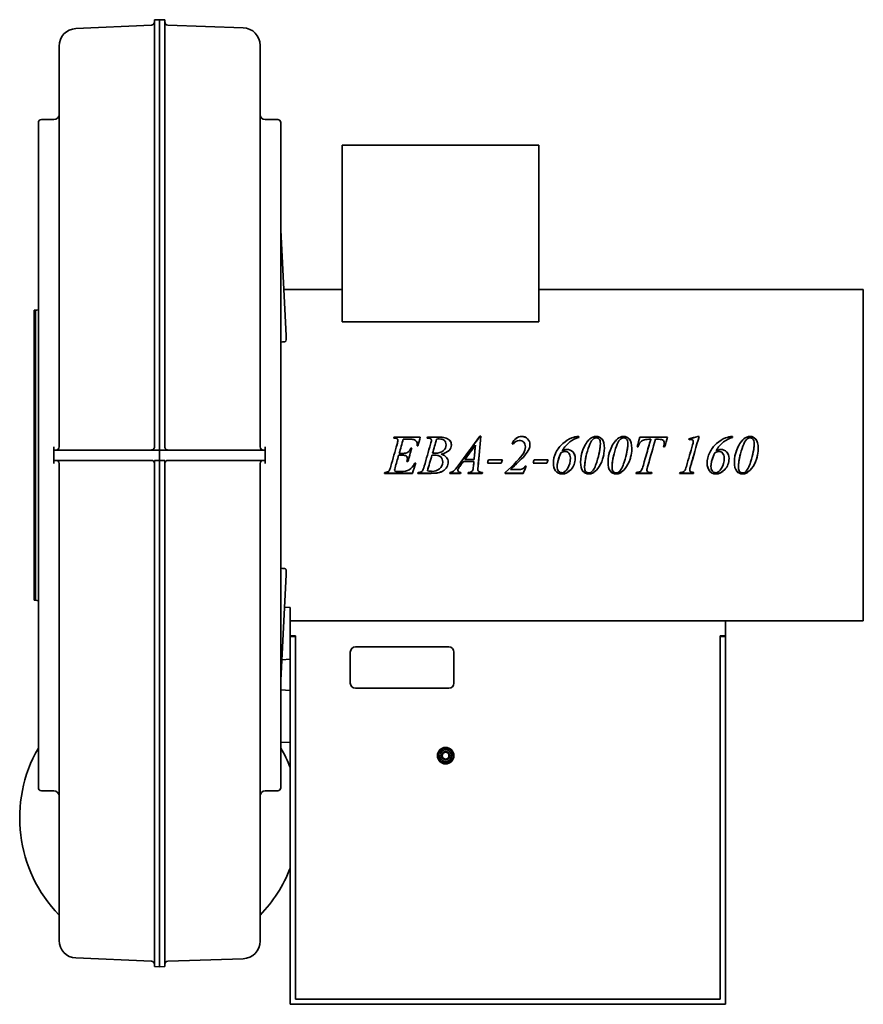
# Model space of a CAD drawing. Header units: millimetres. Extents: x 433 to 1247, y 119 to 1069.
import ezdxf

# ---------------------------------------------------------------- set-up
doc = ezdxf.new("R2010")
doc.units = ezdxf.units.MM
doc.header["$LTSCALE"] = 4
doc.layers.add('Krawędzie widoczne(ISO)', color=7, linetype='Continuous', lineweight=35, true_color=0x262659)

msp = doc.modelspace()

# ---------------------------------------------------------------- linework, layer by layer
at = {"layer": 'Krawędzie widoczne(ISO)'}
for p, q in [((563, 1069), (568, 1069.18)), ((563, 1069), (563, 957.87)), ((568, 957.99), (568, 1069.18)), ((573, 1069), (568, 1069.18)), ((573, 957.87), (573, 1069)), ((487.26, 1060.65), (560.13, 1063.84)), ((648.6, 1061.36), (575.9, 1063.9)), ((471, 939.1), (471, 1043.67)), ((665, 1044.38), (665, 939.62)), ((451, 327.82), (451, 969.82)), ((454, 972.82), (466, 972.82)), ((670, 972.82), (682, 972.82)), ((685, 327.82), (685, 969.82)), ((563, 957.87), (563, 656.82)), ((568, 653.82), (568, 957.99)), ((573, 656.82), (573, 957.87)), ((744, 947.92), (744, 777.58)), ((934, 947.92), (744, 947.92)), ((934, 947.92), (934, 777.58)), ((471, 656.82), (471, 939.1)), ((665, 939.62), (665, 656.82)), ((690.03, 764.22), (685, 866.05)), ((744, 808.89), (687.83, 808.89)), ((1247, 808.89), (934, 808.89)), ((1247, 488.89), (1247, 808.89)), ((447, 508.82), (447, 788.82)), ((448, 788.82), (447, 788.82)), ((448, 788.82), (448, 508.82)), ((448, 788.72), (448.1, 788.82)), ((448.1, 788.82), (448.1, 508.82)), ((744, 777.58), (934, 777.58)), ((794.52, 665.31), (793.97, 665.31)), ((794.29, 666.25), (819.48, 666.25)), ((794.29, 666.14), (794.29, 666.25)), ((794.29, 666.14), (819.45, 666.14)), ((826.37, 666.25), (838.95, 666.25)), ((826.37, 666.14), (826.37, 666.25)), ((826.37, 666.14), (838.95, 666.14)), ((876.98, 667.05), (877.9, 667.05)), ((876.98, 666.93), (876.98, 667.05)), ((876.98, 666.93), (877.89, 666.93)), ((972.41, 665.97), (972.41, 666.96)), ((1031.31, 666.14), (1031.31, 666.25)), ((1031.31, 666.25), (1058.19, 666.25)), ((1031.31, 666.14), (1058.16, 666.14)), ((1087.38, 666.96), (1088.61, 666.96)), ((1087.38, 666.85), (1087.38, 666.96)), ((1087.38, 666.85), (1088.58, 666.85)), ((1120.81, 665.97), (1120.81, 666.96)), ((466, 656.75), (466, 653.82)), ((670, 653.82), (670, 656.75)), ((797.89, 663.15), (797.89, 663.23)), ((807.61, 664.37), (803.12, 664.37)), ((817.31, 657.87), (816.36, 657.87)), ((816.54, 659.77), (816.54, 659.84)), ((830.26, 663.15), (830.26, 663.23)), ((844.36, 658.87), (844.36, 658.93)), ((872.78, 658.5), (872.78, 658.56)), ((920.96, 656.94), (920.96, 656.99)), ((993.31, 660), (993.31, 660.07)), ((1019.76, 660), (1019.76, 660.07)), ((1029.79, 656.99), (1028.85, 656.99)), ((1041.92, 664.17), (1039.92, 664.17)), ((1041.92, 664.08), (1041.92, 664.17)), ((1049.27, 664.17), (1046.38, 664.17)), ((1055.3, 656.99), (1054.36, 656.99)), ((1054.84, 660.54), (1054.84, 660.61)), ((1082.87, 660.91), (1082.87, 660.98)), ((1082.92, 661.9), (1082.92, 661.98)), ((1141.71, 660), (1141.71, 660.07)), ((466, 653.82), (487.23, 653.82)), ((466, 643.82), (466, 653.82)), ((568, 653.82), (487.23, 653.82)), ((648.77, 653.82), (568, 653.82)), ((568, 653.82), (568, 643.82)), ((648.77, 653.82), (670, 653.82)), ((670, 653.82), (670, 643.82)), ((802.07, 648.73), (798.63, 648.73)), ((798.63, 648.73), (798.63, 648.73)), ((802.07, 648.73), (798.63, 648.73)), ((799.15, 650.56), (802.5, 650.56)), ((799.15, 650.55), (799.15, 650.56)), ((799.15, 650.55), (802.5, 650.55)), ((810.3, 655.59), (811.25, 655.59)), ((810.3, 655.55), (810.3, 655.59)), ((810.3, 655.55), (811.23, 655.55)), ((830.78, 648.84), (830.78, 648.84)), ((831.32, 650.78), (831.32, 650.79)), ((839.75, 649.81), (839.75, 649.81)), ((956.51, 653.13), (956.51, 653.16)), ((1104.91, 653.13), (1104.91, 653.16)), ((466, 643.82), (466, 640.89)), ((487.23, 643.82), (466, 643.82)), ((471, 331.32), (471, 640.82)), ((487.23, 643.82), (560, 643.82)), ((568, 643.82), (563, 643.82)), ((563, 643.82), (563, 314.3)), ((568, 643.82), (573, 643.82)), ((568, 643.82), (568, 314.18)), ((573, 314.3), (573, 643.82)), ((576, 643.82), (648.77, 643.82)), ((670, 643.82), (648.77, 643.82)), ((665, 640.82), (665, 330.84)), ((670, 640.89), (670, 643.82)), ((807.64, 642.9), (806.61, 642.9)), ((807.64, 642.93), (806.62, 642.93)), ((807.07, 645.66), (807.07, 645.64)), ((807.64, 642.93), (807.64, 642.9)), ((814.28, 641.01), (815.22, 641.01)), ((841.24, 642.25), (841.24, 642.21)), ((857.65, 638.05), (857.65, 637.98)), ((871.27, 642.85), (861.2, 642.85)), ((861.2, 642.85), (861.2, 642.81)), ((871.27, 642.81), (861.2, 642.81)), ((862.6, 644.72), (862.6, 644.7)), ((862.6, 644.7), (871.44, 644.7)), ((871.27, 642.85), (871.27, 642.81)), ((875.24, 638.05), (875.24, 637.98)), ((897.72, 641.04), (884.33, 641.04)), ((897.72, 641.09), (884.35, 641.09)), ((885.39, 644.47), (898.77, 644.47)), ((897.72, 641.09), (897.72, 641.04)), ((920.71, 638.27), (921.74, 638.27)), ((941.78, 641.04), (928.4, 641.04)), ((941.78, 641.09), (928.41, 641.09)), ((929.46, 644.47), (942.84, 644.47)), ((941.78, 641.09), (941.78, 641.04)), ((951.59, 637.85), (951.59, 637.79)), ((978.07, 637.06), (978.07, 636.99)), ((1004.52, 637.06), (1004.52, 636.99)), ((1039.4, 639.53), (1039.4, 639.47)), ((1100, 637.85), (1100, 637.79)), ((1126.47, 637.06), (1126.47, 636.99)), ((811.9, 631.32), (784.88, 631.32)), ((811.9, 631.43), (784.92, 631.43)), ((794.69, 634.48), (794.69, 634.39)), ((795.2, 636.69), (795.2, 636.62)), ((797.58, 633.06), (800.75, 633.06)), ((811.9, 631.43), (811.9, 631.32)), ((829.97, 631.32), (817.16, 631.32)), ((829.97, 631.43), (817.2, 631.43)), ((826.37, 633.69), (826.37, 633.6)), ((858.43, 631.32), (848.05, 631.32)), ((858.43, 631.43), (848.08, 631.43)), ((855.82, 634.4), (855.82, 634.31)), ((858.43, 631.43), (858.43, 631.32)), ((879.3, 631.32), (865.52, 631.32)), ((879.3, 631.43), (865.55, 631.43)), ((865.8, 632.26), (866.38, 632.26)), ((875.04, 635.39), (875.04, 635.3)), ((879.3, 631.43), (879.3, 631.32)), ((901.38, 632.26), (901.38, 631.32)), ((918.82, 631.43), (901.38, 631.43)), ((918.82, 631.32), (901.38, 631.32)), ((906.47, 635.14), (906.47, 635.05)), ((906.47, 635.05), (915.24, 635.05)), ((918.82, 631.43), (918.82, 631.32)), ((985.67, 631.6), (985.67, 631.49)), ((1012.12, 631.6), (1012.12, 631.49)), ((1042.72, 631.32), (1027.65, 631.32)), ((1042.72, 631.43), (1027.68, 631.43)), ((1027.94, 632.26), (1028.62, 632.26)), ((1038.09, 634.43), (1038.09, 634.34)), ((1041.83, 632.26), (1043.01, 632.26)), ((1042.72, 631.43), (1042.72, 631.32)), ((1083.07, 631.32), (1069.77, 631.32)), ((1083.07, 631.43), (1069.81, 631.43)), ((1079.58, 634.48), (1079.58, 634.39)), ((1083.07, 631.43), (1083.07, 631.32)), ((1134.08, 631.6), (1134.08, 631.49)), ((685, 431.6), (690.03, 533.48)), ((448, 508.82), (447, 508.82)), ((448, 508.92), (448.1, 508.82)), ((694, 501.82), (688.48, 502.06)), ((694, 501.82), (694, 488.82)), ((1247, 488.89), (694, 488.89)), ((1114, 488.82), (694, 488.82)), ((694, 488.82), (694, 478.82)), ((1114, 478.82), (1114, 488.82)), ((694, 474.32), (694, 478.82)), ((1114, 478.82), (1114, 474.32)), ((694, 474.32), (699, 474.32)), ((694, 474.32), (694, 473.82)), ((694, 465), (694, 473.82)), ((699, 473.82), (694, 473.82)), ((699, 474.32), (699, 473.82)), ((699, 473.82), (699, 465)), ((1109, 473.82), (1109, 474.32)), ((1109, 474.32), (1114, 474.32)), ((1109, 465), (1109, 473.82)), ((1114, 473.82), (1109, 473.82)), ((1114, 473.82), (1114, 474.32)), ((1114, 473.82), (1114, 465)), ((694, 179.41), (694, 465)), ((699, 179.41), (699, 465)), ((752, 428.82), (752, 458.82)), ((757, 463.82), (847, 463.82)), ((852, 458.82), (852, 428.82)), ((1109, 465), (1109, 179.41)), ((1114, 465), (1114, 179.41)), ((694, 451.82), (685.98, 451.47)), ((694, 421.82), (685, 422.21)), ((847, 423.82), (757, 423.82)), ((694, 371.82), (685, 371.43)), ((454, 324.82), (466, 324.82)), ((471, 180.54), (471, 331.32)), ((665, 330.84), (665, 179.83)), ((670, 324.82), (682, 324.82)), ((563, 314.3), (563, 155.2)), ((568, 314.18), (568, 155.03)), ((573, 155.2), (573, 314.3)), ((694, 178.23), (694, 179.41)), ((694, 118.82), (694, 178.23)), ((699, 179.41), (699, 178.23)), ((699, 123.82), (699, 178.23)), ((1109, 178.23), (1109, 179.41)), ((1109, 178.23), (1109, 123.82)), ((1114, 179.41), (1114, 178.23)), ((1114, 178.23), (1114, 118.82)), ((487.26, 163.55), (560.13, 160.37)), ((648.6, 162.84), (575.9, 160.31)), ((563, 155.2), (568, 155.03)), ((573, 155.2), (568, 155.03)), ((1109, 123.82), (699, 123.82)), ((694, 118.82), (1114, 118.82))]:
    msp.add_line(p, q, dxfattribs=at)
for radius in [8, 5.65, 4, 4, 3.23]:
    msp.add_circle((844, 358.82), radius, dxfattribs=at)
for centre, radius, start, end in [((560, 1066.83), 3, 272.5, 0), ((576, 1066.9), 3, 180, 268), ((488, 1043.67), 17, 92.5, 180), ((648, 1044.38), 17, 0, 88), ((454, 969.82), 3, 90, 180), ((466, 977.82), 5, 270, 0), ((670, 977.82), 5, 180, 270), ((682, 969.82), 3, 0, 90), ((448, 798.82), 10, 270.57296, 287.4576), ((468, 656.82), 3, 270, 0), ((668, 656.82), 3, 180, 270), ((468, 640.82), 3, 0, 90), ((560, 640.82), 3, 0, 90), ((576, 640.82), 3, 90, 180), ((668, 640.82), 3, 90, 180), ((448, 498.82), 10, 72.5424, 89.42704), ((757, 458.82), 5, 90, 180), ((847, 458.82), 5, 0, 90), ((757, 428.82), 5, 180, 270), ((847, 428.82), 5, 270, 0), ((568, 298.82), 135, 150.07357, 224.0677), ((568, 298.82), 135, 21.03947, 29.92643), ((454, 327.82), 3, 180, 270), ((466, 319.82), 5, 0, 90), ((670, 319.82), 5, 90, 180), ((682, 327.82), 3, 270, 0), ((568, 298.82), 135, 315.9323, 338.96053), ((488, 180.54), 17, 180, 267.5), ((648, 179.83), 17, 272, 0), ((560, 157.38), 3, 0, 87.5), ((576, 157.31), 3, 92, 180)]:
    msp.add_arc(centre, radius, start, end, dxfattribs=at)
for centre, major_axis, ratio, start_param, end_param in [((695.62, 648.89), (3.95, -160), 0.024678, 3.907156, 3.94675), ((753.85, 648.89), (1829.92, 113.22), 0.061779, 1.602853, 1.604606), ((752.81, 648.89), (1829.92, -113.22), 0.061779, 4.67915, 4.680905), ((695.62, 648.89), (-3.95, -160), 0.024678, 5.4786, 5.518194)]:
    msp.add_ellipse(centre, major_axis=major_axis, ratio=ratio, start_param=start_param, end_param=end_param, dxfattribs=at)
for points in [[(690.03, 764.18), (690.03, 764.19), (690.03, 764.21), (690.03, 764.22)], [(793.97, 665.31), (794.08, 665.63), (794.18, 665.94), (794.29, 666.25)], [(794.01, 665.31), (794.1, 665.59), (794.2, 665.87), (794.29, 666.14)], [(819.48, 666.25), (818.76, 663.47), (818.03, 660.67), (817.31, 657.87)], [(826.03, 665.31), (826.14, 665.63), (826.26, 665.94), (826.37, 666.25)], [(826.83, 665.28), (826.54, 665.28), (826.28, 665.29), (826.03, 665.31)], [(826.07, 665.31), (826.17, 665.59), (826.27, 665.87), (826.37, 666.14)], [(856.05, 638.64), (863.03, 648.11), (870.01, 657.62), (876.98, 667.05)], [(863.59, 648.89), (868.06, 654.91), (872.52, 660.94), (876.98, 666.93)], [(877.9, 667.05), (877.01, 657.41), (876.13, 647.67), (875.24, 637.98)], [(965.77, 665.57), (967.56, 666.25), (969.77, 666.72), (972.41, 666.96)], [(965.77, 665.46), (967.56, 666.14), (969.77, 666.6), (972.41, 666.85)], [(983.27, 664.6), (985.08, 666.18), (987.1, 666.96), (989.33, 666.96)], [(983.27, 664.5), (985.08, 666.07), (987.1, 666.85), (989.33, 666.85)], [(1009.72, 664.6), (1011.53, 666.18), (1013.55, 666.96), (1015.78, 666.96)], [(1009.72, 664.5), (1011.53, 666.07), (1013.55, 666.85), (1015.78, 666.85)], [(1028.85, 656.99), (1029.67, 660.08), (1030.49, 663.17), (1031.31, 666.25)], [(1028.86, 656.99), (1029.68, 660.05), (1030.5, 663.1), (1031.31, 666.14)], [(1058.19, 666.25), (1057.23, 663.17), (1056.26, 660.08), (1055.3, 656.99)], [(1078.66, 664.54), (1081.57, 665.35), (1084.48, 666.16), (1087.38, 666.96)], [(1078.7, 664.46), (1081.59, 665.25), (1084.49, 666.05), (1087.38, 666.85)], [(1088.61, 666.96), (1085.84, 657.38), (1083.07, 647.69), (1080.29, 638.07)], [(1114.18, 665.57), (1115.97, 666.25), (1118.18, 666.72), (1120.81, 666.96)], [(1114.18, 665.46), (1115.97, 666.14), (1118.18, 666.6), (1120.81, 666.85)], [(1131.68, 664.6), (1133.49, 666.18), (1135.51, 666.96), (1137.74, 666.96)], [(1131.68, 664.5), (1133.49, 666.07), (1135.51, 666.85), (1137.74, 666.85)], [(791.09, 638.24), (793.11, 645.27), (795.13, 652.33), (797.15, 659.36)], [(794.14, 648.89), (795.14, 652.36), (796.15, 655.83), (797.15, 659.29)], [(797.15, 659.36), (797.64, 661.05), (797.89, 662.34), (797.89, 663.23)], [(797.15, 659.29), (797.64, 660.97), (797.89, 662.26), (797.89, 663.15)], [(803.12, 664.37), (801.8, 659.78), (800.47, 655.17), (799.15, 650.56)], [(813.3, 663.92), (812.48, 664.22), (810.59, 664.37), (807.61, 664.37)], [(815.88, 662.12), (815.29, 662.9), (814.43, 663.5), (813.3, 663.92)], [(816.54, 659.84), (816.54, 660.76), (816.32, 661.52), (815.88, 662.12)], [(816.36, 657.87), (816.48, 658.65), (816.54, 659.31), (816.54, 659.84)], [(816.37, 657.87), (816.48, 658.62), (816.54, 659.26), (816.54, 659.77)], [(823.34, 638.3), (825.38, 645.35), (827.42, 652.42), (829.46, 659.47)], [(826.4, 648.89), (827.42, 652.39), (828.44, 655.9), (829.46, 659.41)], [(829.46, 659.47), (829.99, 661.26), (830.26, 662.51), (830.26, 663.23)], [(829.46, 659.41), (829.99, 661.18), (830.26, 662.43), (830.26, 663.15)], [(835.21, 664.23), (833.91, 659.76), (832.61, 655.28), (831.32, 650.79)], [(837.61, 664.54), (836.98, 664.54), (836.18, 664.44), (835.21, 664.23)], [(872.78, 658.56), (869.39, 653.94), (865.99, 649.32), (862.6, 644.7)], [(871.44, 644.7), (871.89, 649.32), (872.33, 653.94), (872.78, 658.56)], [(871.84, 648.89), (872.16, 652.09), (872.47, 655.3), (872.78, 658.5)], [(909.07, 659.56), (908.76, 659.69), (908.46, 659.82), (908.15, 659.96)], [(915.04, 663.04), (912.62, 663.04), (910.63, 661.88), (909.07, 659.56)], [(918.99, 650.53), (920.31, 652.59), (920.96, 654.74), (920.96, 656.99)], [(918.99, 650.52), (920.31, 652.57), (920.96, 654.71), (920.96, 656.94)], [(925.34, 659.19), (925.34, 657.66), (925.07, 656.26), (924.54, 654.96)], [(976.47, 654.05), (978.26, 658.69), (980.53, 662.21), (983.27, 664.6)], [(976.47, 654.01), (978.26, 658.63), (980.53, 662.13), (983.27, 664.5)], [(989.85, 642.18), (992.15, 649.51), (993.31, 655.49), (993.31, 660.07)], [(991.73, 648.88), (992.78, 653.21), (993.31, 656.92), (993.31, 660)], [(1002.92, 654.05), (1004.71, 658.69), (1006.98, 662.21), (1009.72, 664.6)], [(1002.92, 654.01), (1004.71, 658.63), (1006.98, 662.13), (1009.72, 664.5)], [(1016.3, 642.18), (1018.6, 649.51), (1019.76, 655.49), (1019.76, 660.07)], [(1018.18, 648.88), (1019.23, 653.21), (1019.76, 656.92), (1019.76, 660)], [(1034.77, 639.35), (1037.15, 647.62), (1039.54, 655.93), (1041.92, 664.17)], [(1037.51, 648.89), (1038.98, 653.96), (1040.45, 659.03), (1041.92, 664.08)], [(1046.38, 664.17), (1044.05, 655.97), (1041.73, 647.7), (1039.4, 639.47)], [(1053.7, 663.46), (1053.13, 663.94), (1051.65, 664.17), (1049.27, 664.17)], [(1054.84, 660.61), (1054.84, 661.87), (1054.46, 662.82), (1053.7, 663.46)], [(1054.36, 656.99), (1054.68, 658.34), (1054.84, 659.55), (1054.84, 660.61)], [(1054.37, 656.99), (1054.69, 658.31), (1054.84, 659.5), (1054.84, 660.54)], [(1076.29, 638.07), (1078.28, 644.98), (1080.27, 651.93), (1082.27, 658.84)], [(1079.01, 663.61), (1078.89, 663.92), (1078.78, 664.23), (1078.66, 664.54)], [(1081.09, 663.92), (1080.66, 663.92), (1079.96, 663.81), (1079.01, 663.61)], [(1079.4, 648.89), (1080.36, 652.19), (1081.31, 655.49), (1082.27, 658.78)], [(1082.27, 658.84), (1082.63, 660.1), (1082.83, 660.81), (1082.87, 660.98)], [(1082.27, 658.78), (1082.63, 660.03), (1082.83, 660.74), (1082.87, 660.91)], [(1082.87, 660.98), (1082.9, 661.33), (1082.92, 661.66), (1082.92, 661.98)], [(1082.87, 660.91), (1082.9, 661.25), (1082.92, 661.58), (1082.92, 661.9)], [(1124.87, 654.05), (1126.66, 658.69), (1128.93, 662.21), (1131.68, 664.6)], [(1124.87, 654.01), (1126.66, 658.63), (1128.93, 662.13), (1131.68, 664.5)], [(1138.25, 642.18), (1140.56, 649.51), (1141.71, 655.49), (1141.71, 660.07)], [(1140.13, 648.88), (1141.19, 653.21), (1141.71, 656.92), (1141.71, 660)], [(798.63, 648.73), (797.49, 644.71), (796.35, 640.7), (795.2, 636.69)], [(798.63, 648.73), (797.49, 644.69), (796.35, 640.65), (795.2, 636.62)], [(811.25, 655.59), (810.04, 651.36), (808.84, 647.13), (807.64, 642.9)], [(809.34, 648.89), (808.78, 646.9), (808.21, 644.92), (807.64, 642.93)], [(830.78, 648.84), (829.31, 643.78), (827.84, 638.73), (826.37, 633.69)], [(830.78, 648.84), (829.31, 643.75), (827.84, 638.66), (826.37, 633.6)], [(832.86, 648.96), (832.29, 648.96), (831.6, 648.92), (830.78, 648.84)], [(831.27, 648.89), (831.11, 648.87), (830.95, 648.86), (830.78, 648.84)], [(831.32, 650.79), (832.44, 650.77), (833.25, 650.76), (833.75, 650.76)], [(831.32, 650.78), (832.44, 650.76), (833.25, 650.75), (833.75, 650.75)], [(839.75, 649.81), (840.55, 649.53), (841.28, 649.22), (841.93, 648.89)], [(865.68, 648.89), (864.65, 647.5), (863.63, 646.11), (862.6, 644.72)], [(876.24, 648.89), (875.9, 645.27), (875.57, 641.66), (875.24, 638.05)], [(901.38, 632.26), (910.26, 639.99), (916.13, 646.11), (918.99, 650.53)], [(919.96, 648.22), (916.59, 644.43), (912.09, 640.06), (906.47, 635.14)], [(919.96, 648.21), (916.59, 644.4), (912.09, 640.01), (906.47, 635.05)], [(917.85, 648.89), (918.27, 649.45), (918.65, 650), (918.99, 650.52)], [(924.54, 654.96), (923.7, 652.96), (922.17, 650.71), (919.96, 648.21)], [(920.55, 648.89), (920.36, 648.66), (920.16, 648.44), (919.96, 648.22)], [(955.28, 650.99), (952.82, 645.75), (951.59, 641.34), (951.59, 637.79)], [(954.34, 648.89), (952.5, 644.58), (951.59, 640.91), (951.59, 637.85)], [(956.51, 653.16), (958.37, 653.96), (959.9, 654.36), (961.08, 654.36)], [(956.51, 653.13), (958.37, 653.93), (959.9, 654.33), (961.08, 654.33)], [(964.34, 646.2), (964.34, 647.21), (964.22, 648.11), (963.97, 648.89)], [(974.21, 642.18), (974.21, 646.12), (974.96, 650.08), (976.47, 654.05)], [(974.93, 648.89), (975.3, 650.59), (975.81, 652.3), (976.47, 654.01)], [(980.01, 650.01), (978.72, 644.91), (978.07, 640.56), (978.07, 636.99)], [(979.73, 648.89), (978.62, 644.29), (978.07, 640.35), (978.07, 637.06)], [(1000.66, 642.18), (1000.66, 646.12), (1001.41, 650.08), (1002.92, 654.05)], [(1001.38, 648.89), (1001.75, 650.59), (1002.26, 652.3), (1002.92, 654.01)], [(1006.46, 650.01), (1005.17, 644.91), (1004.52, 640.56), (1004.52, 636.99)], [(1006.18, 648.89), (1005.07, 644.29), (1004.52, 640.35), (1004.52, 637.06)], [(1042.06, 648.89), (1041.17, 645.76), (1040.29, 642.64), (1039.4, 639.53)], [(1083.41, 648.89), (1082.37, 645.3), (1081.33, 641.72), (1080.29, 638.14)], [(1103.68, 650.99), (1101.22, 645.75), (1100, 641.34), (1100, 637.79)], [(1102.74, 648.89), (1100.91, 644.58), (1100, 640.91), (1100, 637.85)], [(1104.91, 653.16), (1106.78, 653.96), (1108.31, 654.36), (1109.49, 654.36)], [(1104.91, 653.13), (1106.78, 653.93), (1108.31, 654.33), (1109.49, 654.33)], [(1112.75, 646.2), (1112.75, 647.21), (1112.62, 648.11), (1112.37, 648.89)], [(1122.61, 642.18), (1122.61, 646.12), (1123.37, 650.08), (1124.87, 654.05)], [(1123.34, 648.89), (1123.71, 650.59), (1124.22, 652.3), (1124.87, 654.01)], [(1128.42, 650.01), (1127.12, 644.91), (1126.47, 640.56), (1126.47, 636.99)], [(1128.14, 648.89), (1127.03, 644.29), (1126.47, 640.35), (1126.47, 637.06)], [(789.43, 633.8), (789.9, 634.5), (790.46, 635.98), (791.09, 638.24)], [(806.61, 642.9), (806.92, 643.96), (807.07, 644.88), (807.07, 645.64)], [(815.2, 641.01), (814.1, 637.81), (813, 634.62), (811.9, 631.43)], [(815.22, 641.01), (814.11, 637.77), (813.01, 634.54), (811.9, 631.32)], [(821.71, 633.8), (822.11, 634.46), (822.65, 635.96), (823.34, 638.3)], [(861.2, 642.85), (860.02, 641.25), (858.84, 639.65), (857.65, 638.05)], [(861.2, 642.81), (860.02, 641.2), (858.84, 639.59), (857.65, 637.98)], [(870.29, 634.59), (870.48, 635.12), (870.67, 636.38), (870.84, 638.36)], [(870.84, 638.36), (870.98, 639.84), (871.12, 641.32), (871.27, 642.81)], [(875.24, 638.05), (875.11, 636.69), (875.04, 635.81), (875.04, 635.39)], [(875.24, 637.98), (875.11, 636.62), (875.04, 635.72), (875.04, 635.3)], [(884.33, 641.04), (884.69, 642.18), (885.04, 643.32), (885.39, 644.47)], [(898.77, 644.47), (898.42, 643.34), (898.07, 642.21), (897.72, 641.09)], [(898.77, 644.47), (898.42, 643.32), (898.07, 642.18), (897.72, 641.04)], [(921.71, 638.27), (920.74, 635.99), (919.78, 633.71), (918.82, 631.43)], [(921.74, 638.27), (920.76, 635.95), (919.79, 633.63), (918.82, 631.32)], [(928.4, 641.04), (928.75, 642.18), (929.1, 643.32), (929.46, 644.47)], [(942.83, 644.47), (942.48, 643.34), (942.13, 642.21), (941.78, 641.09)], [(942.84, 644.47), (942.49, 643.32), (942.13, 642.18), (941.78, 641.04)], [(964.34, 646.18), (964.34, 646.19), (964.34, 646.19), (964.34, 646.2)], [(984.76, 632.69), (986.74, 634.54), (988.44, 637.71), (989.85, 642.18)], [(1011.21, 632.69), (1013.19, 634.54), (1014.89, 637.71), (1016.3, 642.18)], [(1039.4, 639.53), (1038.53, 636.77), (1038.09, 635.07), (1038.09, 634.43)], [(1039.4, 639.47), (1038.53, 636.69), (1038.09, 634.98), (1038.09, 634.34)], [(1074.55, 633.82), (1075.12, 634.62), (1075.7, 636.04), (1076.29, 638.07)], [(1080.29, 638.14), (1079.82, 636.46), (1079.58, 635.24), (1079.58, 634.48)], [(1080.29, 638.07), (1079.82, 636.38), (1079.58, 635.15), (1079.58, 634.39)], [(1112.75, 646.18), (1112.75, 646.19), (1112.75, 646.19), (1112.75, 646.2)], [(1133.17, 632.69), (1135.15, 634.54), (1136.84, 637.71), (1138.25, 642.18)], [(784.88, 631.32), (785, 631.63), (785.11, 631.95), (785.22, 632.26)], [(785.22, 632.26), (786.56, 632.3), (787.46, 632.42), (787.94, 632.63)], [(787.94, 632.63), (788.63, 632.93), (789.12, 633.32), (789.43, 633.8)], [(795.2, 636.69), (794.86, 635.73), (794.69, 634.99), (794.69, 634.48)], [(795.2, 636.62), (794.86, 635.65), (794.69, 634.91), (794.69, 634.39)], [(794.69, 634.39), (794.69, 634.01), (794.91, 633.67), (795.35, 633.37)], [(795.35, 633.37), (795.65, 633.16), (796.39, 633.06), (797.58, 633.06)], [(817.16, 631.32), (817.27, 631.63), (817.37, 631.95), (817.48, 632.26)], [(817.48, 632.26), (818.83, 632.3), (819.75, 632.43), (820.22, 632.66)], [(820.22, 632.66), (820.91, 632.94), (821.41, 633.32), (821.71, 633.8)], [(826.37, 633.6), (828.26, 633.35), (829.74, 633.23), (830.8, 633.23)], [(836.58, 631.85), (835.17, 631.57), (832.97, 631.43), (829.97, 631.43)], [(836.58, 631.75), (835.17, 631.46), (832.97, 631.32), (829.97, 631.32)], [(848.05, 631.32), (848.14, 631.63), (848.24, 631.95), (848.33, 632.26)], [(858.68, 632.26), (858.6, 631.98), (858.51, 631.71), (858.43, 631.43)], [(858.71, 632.26), (858.62, 631.95), (858.52, 631.63), (858.43, 631.32)], [(865.52, 631.32), (865.61, 631.63), (865.71, 631.95), (865.8, 632.26)], [(866.38, 632.26), (867.5, 632.26), (868.42, 632.5), (869.12, 632.97)], [(869.12, 632.97), (869.62, 633.31), (870.01, 633.85), (870.29, 634.59)], [(875.04, 635.3), (875.04, 634.62), (875.16, 634.1), (875.41, 633.74)], [(879.55, 632.26), (879.47, 631.98), (879.39, 631.71), (879.3, 631.43)], [(879.59, 632.26), (879.49, 631.95), (879.4, 631.63), (879.3, 631.32)], [(982.07, 631.66), (983.12, 631.66), (984.01, 632), (984.76, 632.69)], [(985.67, 631.6), (984.64, 631.09), (983.45, 630.84), (982.1, 630.84)], [(985.67, 631.49), (984.64, 630.98), (983.45, 630.72), (982.1, 630.72)], [(990.76, 635.98), (989.14, 633.96), (987.45, 632.5), (985.67, 631.6)], [(990.76, 635.9), (989.14, 633.87), (987.45, 632.4), (985.67, 631.49)], [(1008.52, 631.66), (1009.57, 631.66), (1010.46, 632), (1011.21, 632.69)], [(1012.12, 631.6), (1011.09, 631.09), (1009.9, 630.84), (1008.55, 630.84)], [(1012.12, 631.49), (1011.09, 630.98), (1009.9, 630.72), (1008.55, 630.72)], [(1017.21, 635.98), (1015.59, 633.96), (1013.9, 632.5), (1012.12, 631.6)], [(1017.21, 635.9), (1015.59, 633.87), (1013.9, 632.4), (1012.12, 631.49)], [(1027.65, 631.32), (1027.75, 631.63), (1027.84, 631.95), (1027.94, 632.26)], [(1028.62, 632.26), (1029.96, 632.26), (1030.99, 632.48), (1031.71, 632.91)], [(1042.97, 632.26), (1042.89, 631.98), (1042.8, 631.71), (1042.72, 631.43)], [(1043.01, 632.26), (1042.91, 631.95), (1042.82, 631.63), (1042.72, 631.32)], [(1069.77, 631.32), (1069.89, 631.63), (1070.02, 631.95), (1070.14, 632.26)], [(1070.14, 632.26), (1071.55, 632.3), (1072.49, 632.41), (1072.94, 632.6)], [(1072.94, 632.6), (1073.65, 632.9), (1074.18, 633.31), (1074.55, 633.82)], [(1083.3, 632.26), (1083.22, 631.98), (1083.14, 631.71), (1083.07, 631.43)], [(1083.32, 632.26), (1083.24, 631.95), (1083.15, 631.63), (1083.07, 631.32)], [(1130.48, 631.66), (1131.53, 631.66), (1132.42, 632), (1133.17, 632.69)], [(1134.08, 631.6), (1133.05, 631.09), (1131.86, 630.84), (1130.51, 630.84)], [(1134.08, 631.49), (1133.05, 630.98), (1131.86, 630.72), (1130.51, 630.72)], [(1139.17, 635.98), (1137.55, 633.96), (1135.85, 632.5), (1134.08, 631.6)], [(1139.17, 635.9), (1137.55, 633.87), (1135.85, 632.4), (1134.08, 631.49)], [(690.03, 533.48), (690.03, 533.5), (690.04, 533.51), (690.04, 533.53)], [(471, 279.2), (471, 279.2), (471, 279.2), (471, 279.2)]]:
    msp.add_open_spline(points, degree=3, dxfattribs=at)
for points, knots in [([(688.21, 758.25), (688.41, 758.26), (688.61, 758.3), (689.04, 758.43), (689.27, 758.54), (689.62, 758.8), (689.78, 758.96), (689.98, 759.32), (690.03, 759.51), (690.03, 759.69)], [0.0172217, 0.0172217, 0.0172217, 0.0172217, 0.0753581, 0.0753581, 0.1507161, 0.1507161, 0.226059, 0.226059, 0.3014018, 0.3014018, 0.3014018, 0.3014018]), ([(797.89, 663.23), (797.89, 663.88), (797.66, 664.39), (797.21, 664.76), (796.75, 665.13), (795.85, 665.31), (794.52, 665.31)], [0, 0, 0, 0, 1, 1, 1, 2, 2, 2, 2]), ([(830.26, 663.23), (830.26, 663.86), (830.02, 664.36), (829.55, 664.73), (829.07, 665.1), (828.16, 665.28), (826.83, 665.28)], [0, 0, 0, 0, 1, 1, 1, 2, 2, 2, 2]), ([(838.95, 666.25), (841.07, 666.25), (842.96, 665.92), (844.62, 665.27), (846.27, 664.62), (847.51, 663.71), (848.33, 662.55), (849.15, 661.39), (849.56, 660.16), (849.56, 658.84)], [0, 0, 0, 0, 1, 1, 1, 2, 2, 2, 3, 3, 3, 3]), ([(838.95, 666.14), (841.07, 666.14), (842.96, 665.82), (844.62, 665.17), (846.27, 664.52), (847.51, 663.62), (848.33, 662.47), (849.15, 661.32), (849.56, 660.11), (849.56, 658.81)], [0, 0, 0, 0, 1, 1, 1, 2, 2, 2, 2.992492, 2.992492, 2.992492, 2.992492]), ([(908.15, 659.96), (909.03, 662.18), (910.31, 663.9), (912, 665.13), (913.69, 666.35), (915.51, 666.96), (917.47, 666.96)], [0, 0, 0, 0, 1, 1, 1, 2, 2, 2, 2]), ([(908.18, 659.95), (909.05, 662.13), (910.33, 663.82), (912, 665.03), (913.69, 666.24), (915.51, 666.85), (917.47, 666.85)], [0.008902, 0.008902, 0.008902, 0.008902, 1, 1, 1, 2, 2, 2, 2]), ([(917.47, 666.96), (919.69, 666.96), (921.55, 666.2), (923.06, 664.69), (924.58, 663.17), (925.34, 661.34), (925.34, 659.19)], [0, 0, 0, 0, 1, 1, 1, 2, 2, 2, 2]), ([(917.47, 666.85), (919.69, 666.85), (921.55, 666.1), (923.06, 664.59), (924.57, 663.09), (925.33, 661.28), (925.34, 659.15)], [0, 0, 0, 0, 1, 1, 1, 1.995432, 1.995432, 1.995432, 1.995432]), ([(947.93, 640.9), (947.93, 644.42), (948.75, 647.9), (950.39, 651.33), (952.03, 654.76), (954.25, 657.7), (957.05, 660.16), (959.85, 662.61), (962.76, 664.41), (965.77, 665.57)], [0, 0, 0, 0, 1, 1, 1, 2, 2, 2, 3, 3, 3, 3]), ([(949.36, 648.89), (949.66, 649.7), (950, 650.51), (950.39, 651.31), (952.03, 654.72), (954.25, 657.65), (957.05, 660.09), (959.85, 662.52), (962.76, 664.32), (965.77, 665.46)], [0.763278, 0.763278, 0.763278, 0.763278, 1, 1, 1, 2, 2, 2, 3, 3, 3, 3]), ([(972.41, 665.97), (969.45, 665.28), (966.59, 663.85), (963.81, 661.65), (961.04, 659.46), (958.6, 656.63), (956.51, 653.16)], [0, 0, 0, 0, 1, 1, 1, 2, 2, 2, 2]), ([(989.39, 665.63), (988.4, 665.63), (987.39, 665.24), (986.36, 664.46), (985.33, 663.68), (984.27, 662.06), (983.17, 659.59), (982.08, 657.11), (981.02, 653.92), (980.01, 650.01)], [0, 0, 0, 0, 1, 1, 1, 2, 2, 2, 3, 3, 3, 3]), ([(989.33, 666.96), (991.54, 666.96), (993.4, 666.05), (994.91, 664.22), (996.42, 662.39), (997.17, 659.49), (997.17, 655.53)], [0, 0, 0, 0, 1, 1, 1, 2, 2, 2, 2]), ([(989.33, 666.85), (991.54, 666.85), (993.4, 665.94), (994.91, 664.12), (996.41, 662.3), (997.17, 659.44), (997.17, 655.51)], [0, 0, 0, 0, 1, 1, 1, 1.998247, 1.998247, 1.998247, 1.998247]), ([(993.31, 660.07), (993.31, 661.97), (992.92, 663.37), (992.14, 664.27), (991.35, 665.18), (990.44, 665.63), (989.39, 665.63)], [0, 0, 0, 0, 1, 1, 1, 2, 2, 2, 2]), ([(1015.84, 665.63), (1014.85, 665.63), (1013.84, 665.24), (1012.81, 664.46), (1011.78, 663.68), (1010.72, 662.06), (1009.62, 659.59), (1008.53, 657.11), (1007.47, 653.92), (1006.46, 650.01)], [0, 0, 0, 0, 1, 1, 1, 2, 2, 2, 3, 3, 3, 3]), ([(1015.78, 666.96), (1017.99, 666.96), (1019.85, 666.05), (1021.36, 664.22), (1022.87, 662.39), (1023.62, 659.49), (1023.62, 655.53)], [0, 0, 0, 0, 1, 1, 1, 2, 2, 2, 2]), ([(1015.78, 666.85), (1017.99, 666.85), (1019.85, 665.94), (1021.36, 664.12), (1022.86, 662.3), (1023.62, 659.44), (1023.62, 655.51)], [0, 0, 0, 0, 1, 1, 1, 1.998247, 1.998247, 1.998247, 1.998247]), ([(1019.76, 660.07), (1019.76, 661.97), (1019.37, 663.37), (1018.59, 664.27), (1017.8, 665.18), (1016.89, 665.63), (1015.84, 665.63)], [0, 0, 0, 0, 1, 1, 1, 2, 2, 2, 2]), ([(1096.33, 640.9), (1096.33, 644.42), (1097.15, 647.9), (1098.79, 651.33), (1100.43, 654.76), (1102.65, 657.7), (1105.46, 660.16), (1108.26, 662.61), (1111.17, 664.41), (1114.18, 665.57)], [0, 0, 0, 0, 1, 1, 1, 2, 2, 2, 3, 3, 3, 3]), ([(1097.77, 648.89), (1098.06, 649.7), (1098.41, 650.51), (1098.79, 651.31), (1100.43, 654.72), (1102.65, 657.65), (1105.46, 660.09), (1108.26, 662.52), (1111.17, 664.32), (1114.18, 665.46)], [0.763278, 0.763278, 0.763278, 0.763278, 1, 1, 1, 2, 2, 2, 3, 3, 3, 3]), ([(1120.81, 665.97), (1117.86, 665.28), (1114.99, 663.85), (1112.22, 661.65), (1109.45, 659.46), (1107.01, 656.63), (1104.91, 653.16)], [0, 0, 0, 0, 1, 1, 1, 2, 2, 2, 2]), ([(1137.8, 665.63), (1136.81, 665.63), (1135.8, 665.24), (1134.77, 664.46), (1133.74, 663.68), (1132.67, 662.06), (1131.58, 659.59), (1130.48, 657.11), (1129.43, 653.92), (1128.42, 650.01)], [0, 0, 0, 0, 1, 1, 1, 2, 2, 2, 3, 3, 3, 3]), ([(1137.74, 666.96), (1139.95, 666.96), (1141.81, 666.05), (1143.32, 664.22), (1144.82, 662.39), (1145.58, 659.49), (1145.58, 655.53)], [0, 0, 0, 0, 1, 1, 1, 2, 2, 2, 2]), ([(1137.74, 666.85), (1139.95, 666.85), (1141.81, 665.94), (1143.32, 664.12), (1144.82, 662.3), (1145.57, 659.44), (1145.58, 655.51)], [0, 0, 0, 0, 1, 1, 1, 1.998247, 1.998247, 1.998247, 1.998247]), ([(1141.71, 660.07), (1141.71, 661.97), (1141.32, 663.37), (1140.54, 664.27), (1139.76, 665.18), (1138.85, 665.63), (1137.8, 665.63)], [0, 0, 0, 0, 1, 1, 1, 2, 2, 2, 2]), ([(560, 653.82), (560, 653.82), (560.01, 653.82), (560.01, 653.82), (560.39, 653.82), (560.79, 653.9), (561.53, 654.21), (561.86, 654.44), (562.39, 654.97), (562.63, 655.31), (562.93, 656.05), (563, 656.45), (563, 656.82)], [-0.0007061, -0.0007061, -0.0007061, -0.0007061, 0, 0, 0, 0.1130554, 0.1130554, 0.2261108, 0.2261108, 0.3393003, 0.3393003, 0.451713, 0.451713, 0.451713, 0.451713]), ([(573, 656.82), (573, 656.45), (573.08, 656.05), (573.38, 655.31), (573.61, 654.97), (574.14, 654.44), (574.48, 654.21), (575.22, 653.9), (575.62, 653.82), (576, 653.82), (576, 653.82), (576, 653.82), (576, 653.82)], [-0.451713, -0.451713, -0.451713, -0.451713, -0.3393003, -0.3393003, -0.2261108, -0.2261108, -0.1130554, -0.1130554, 0, 0, 0, 0.0007061, 0.0007061, 0.0007061, 0.0007061]), ([(833.75, 650.76), (837.33, 650.76), (840, 651.54), (841.74, 653.09), (843.49, 654.64), (844.36, 656.59), (844.36, 658.93)], [0, 0, 0, 0, 1, 1, 1, 2, 2, 2, 2]), ([(833.75, 650.75), (837.33, 650.75), (840, 651.52), (841.74, 653.06), (843.49, 654.61), (844.36, 656.54), (844.36, 658.87)], [0, 0, 0, 0, 1, 1, 1, 2, 2, 2, 2]), ([(844.36, 658.93), (844.36, 660.7), (843.82, 662.08), (842.74, 663.06), (841.67, 664.05), (839.95, 664.54), (837.61, 664.54)], [0, 0, 0, 0, 1, 1, 1, 2, 2, 2, 2]), ([(849.56, 658.84), (849.56, 656.85), (848.79, 655.03), (847.26, 653.4), (845.73, 651.77), (843.22, 650.58), (839.75, 649.81)], [0, 0, 0, 0, 1, 1, 1, 2, 2, 2, 2]), ([(920.96, 656.99), (920.96, 658.78), (920.42, 660.23), (919.32, 661.35), (918.22, 662.48), (916.8, 663.04), (915.04, 663.04)], [0, 0, 0, 0, 1, 1, 1, 2, 2, 2, 2]), ([(1039.92, 664.17), (1037.82, 664.17), (1036.13, 663.92), (1034.84, 663.41), (1033.56, 662.89), (1032.52, 662.15), (1031.73, 661.17), (1030.93, 660.19), (1030.29, 658.8), (1029.79, 656.99)], [0, 0, 0, 0, 1, 1, 1, 2, 2, 2, 3, 3, 3, 3]), ([(1082.92, 661.98), (1082.92, 662.59), (1082.76, 663.06), (1082.44, 663.41), (1082.11, 663.75), (1081.67, 663.92), (1081.09, 663.92)], [0, 0, 0, 0, 1, 1, 1, 2, 2, 2, 2]), ([(807.07, 645.66), (807.07, 646.4), (806.92, 646.99), (806.63, 647.42), (806.33, 647.86), (805.92, 648.18), (805.4, 648.4), (804.87, 648.62), (803.76, 648.73), (802.07, 648.73)], [0, 0, 0, 0, 1, 1, 1, 2, 2, 2, 3, 3, 3, 3]), ([(807.07, 645.64), (807.07, 646.38), (806.92, 646.97), (806.63, 647.41), (806.33, 647.85), (805.92, 648.18), (805.4, 648.4), (804.87, 648.62), (803.76, 648.73), (802.07, 648.73)], [0, 0, 0, 0, 1, 1, 1, 2, 2, 2, 3, 3, 3, 3]), ([(802.5, 650.56), (804.84, 650.56), (806.54, 650.92), (807.58, 651.63), (808.63, 652.35), (809.54, 653.67), (810.3, 655.59)], [0, 0, 0, 0, 1, 1, 1, 2, 2, 2, 2]), ([(802.5, 650.55), (804.84, 650.55), (806.54, 650.9), (807.58, 651.61), (808.63, 652.32), (809.54, 653.64), (810.3, 655.55)], [0, 0, 0, 0, 1, 1, 1, 2, 2, 2, 2]), ([(841.24, 642.21), (841.24, 644.32), (840.58, 645.98), (839.25, 647.17), (837.93, 648.36), (835.8, 648.96), (832.86, 648.96)], [0, 0, 0, 0, 1, 1, 1, 2, 2, 2, 2]), ([(841.24, 642.25), (841.24, 644.35), (840.58, 646), (839.25, 647.18), (838.19, 648.13), (836.62, 648.7), (834.53, 648.89)], [0, 0, 0, 0, 1, 1, 1, 1.800001, 1.800001, 1.800001, 1.800001]), ([(839.75, 649.81), (842.04, 649.01), (843.73, 647.96), (844.82, 646.66), (845.9, 645.35), (846.45, 643.92), (846.45, 642.35)], [0, 0, 0, 0, 1, 1, 1, 2, 2, 2, 2]), ([(959.19, 652.53), (958.58, 652.53), (958.01, 652.43), (957.46, 652.23), (956.92, 652.03), (956.19, 651.62), (955.28, 650.99)], [0, 0, 0, 0, 1, 1, 1, 2, 2, 2, 2]), ([(964.34, 646.18), (964.34, 648.22), (963.84, 649.79), (962.84, 650.89), (961.84, 651.98), (960.62, 652.53), (959.19, 652.53)], [0, 0, 0, 0, 1, 1, 1, 2, 2, 2, 2]), ([(961.08, 654.36), (963.27, 654.36), (965.14, 653.57), (966.69, 651.99), (968.23, 650.41), (969, 648.27), (969, 645.58)], [0, 0, 0, 0, 1, 1, 1, 2, 2, 2, 2]), ([(961.08, 654.33), (963.27, 654.33), (965.14, 653.54), (966.69, 651.97), (967.53, 651.11), (968.15, 650.08), (968.53, 648.89)], [0, 0, 0, 0, 1, 1, 1, 1.548498, 1.548498, 1.548498, 1.548498]), ([(997.17, 655.53), (997.17, 652.12), (996.61, 648.64), (995.5, 645.1), (994.38, 641.55), (992.8, 638.49), (990.76, 635.9)], [0, 0, 0, 0, 1, 1, 1, 2, 2, 2, 2]), ([(996.48, 648.89), (996.22, 647.64), (995.9, 646.38), (995.5, 645.12), (994.38, 641.6), (992.8, 638.55), (990.76, 635.98)], [0.641397, 0.641397, 0.641397, 0.641397, 1, 1, 1, 2, 2, 2, 2]), ([(1023.62, 655.53), (1023.62, 652.12), (1023.06, 648.64), (1021.95, 645.1), (1020.83, 641.55), (1019.25, 638.49), (1017.21, 635.9)], [0, 0, 0, 0, 1, 1, 1, 2, 2, 2, 2]), ([(1022.93, 648.89), (1022.67, 647.64), (1022.35, 646.38), (1021.95, 645.12), (1020.83, 641.6), (1019.25, 638.55), (1017.21, 635.98)], [0.641397, 0.641397, 0.641397, 0.641397, 1, 1, 1, 2, 2, 2, 2]), ([(1107.6, 652.53), (1106.99, 652.53), (1106.41, 652.43), (1105.87, 652.23), (1105.33, 652.03), (1104.6, 651.62), (1103.68, 650.99)], [0, 0, 0, 0, 1, 1, 1, 2, 2, 2, 2]), ([(1112.75, 646.18), (1112.75, 648.22), (1112.25, 649.79), (1111.25, 650.89), (1110.25, 651.98), (1109.03, 652.53), (1107.6, 652.53)], [0, 0, 0, 0, 1, 1, 1, 2, 2, 2, 2]), ([(1109.49, 654.36), (1111.68, 654.36), (1113.55, 653.57), (1115.09, 651.99), (1116.64, 650.41), (1117.41, 648.27), (1117.41, 645.58)], [0, 0, 0, 0, 1, 1, 1, 2, 2, 2, 2]), ([(1109.49, 654.33), (1111.68, 654.33), (1113.55, 653.54), (1115.09, 651.97), (1115.94, 651.11), (1116.55, 650.08), (1116.94, 648.89)], [0, 0, 0, 0, 1, 1, 1, 1.548498, 1.548498, 1.548498, 1.548498]), ([(1145.58, 655.53), (1145.58, 652.12), (1145.02, 648.64), (1143.9, 645.1), (1142.79, 641.55), (1141.21, 638.49), (1139.17, 635.9)], [0, 0, 0, 0, 1, 1, 1, 2, 2, 2, 2]), ([(1144.89, 648.89), (1144.63, 647.64), (1144.3, 646.38), (1143.9, 645.12), (1142.79, 641.6), (1141.21, 638.55), (1139.17, 635.98)], [0.641397, 0.641397, 0.641397, 0.641397, 1, 1, 1, 2, 2, 2, 2]), ([(800.75, 633.06), (804.11, 633.06), (806.8, 633.65), (808.83, 634.83), (810.86, 636.02), (812.67, 638.08), (814.28, 641.01)], [0, 0, 0, 0, 1, 1, 1, 2, 2, 2, 2]), ([(830.8, 633.23), (833.55, 633.23), (835.97, 634.03), (838.08, 635.65), (840.19, 637.26), (841.24, 639.45), (841.24, 642.21)], [0, 0, 0, 0, 1, 1, 1, 2, 2, 2, 2]), ([(846.45, 642.37), (846.44, 640.64), (845.99, 638.99), (845.1, 637.43), (844.21, 635.86), (843.06, 634.64), (841.66, 633.78), (840.25, 632.91), (838.56, 632.27), (836.58, 631.85)], [0.004308, 0.004308, 0.004308, 0.004308, 1, 1, 1, 2, 2, 2, 3, 3, 3, 3]), ([(846.45, 642.35), (846.45, 640.6), (846, 638.94), (845.1, 637.36), (844.21, 635.78), (843.06, 634.55), (841.66, 633.68), (840.25, 632.81), (838.56, 632.16), (836.58, 631.75)], [0, 0, 0, 0, 1, 1, 1, 2, 2, 2, 3, 3, 3, 3]), ([(848.33, 632.26), (849.61, 632.32), (850.73, 632.74), (851.71, 633.54), (852.68, 634.34), (854.13, 636.03), (856.05, 638.64)], [0, 0, 0, 0, 1, 1, 1, 2, 2, 2, 2]), ([(857.65, 638.05), (856.83, 636.98), (856.32, 636.2), (856.12, 635.73), (855.92, 635.26), (855.82, 634.81), (855.82, 634.4)], [0, 0, 0, 0, 1, 1, 1, 2, 2, 2, 2]), ([(857.65, 637.98), (856.83, 636.9), (856.32, 636.12), (856.12, 635.65), (855.92, 635.17), (855.82, 634.73), (855.82, 634.31)], [0, 0, 0, 0, 1, 1, 1, 2, 2, 2, 2]), ([(915.24, 635.05), (916.65, 635.05), (917.82, 635.34), (918.73, 635.92), (919.65, 636.5), (920.31, 637.28), (920.71, 638.27)], [0, 0, 0, 0, 1, 1, 1, 2, 2, 2, 2]), ([(956.45, 630.84), (953.65, 630.84), (951.53, 631.85), (950.09, 633.89), (948.65, 635.92), (947.93, 638.27), (947.93, 640.92)], [0, 0, 0, 0, 1, 1, 1, 1.997211, 1.997211, 1.997211, 1.997211]), ([(956.45, 630.72), (953.65, 630.72), (951.53, 631.75), (950.09, 633.8), (948.65, 635.85), (947.93, 638.21), (947.93, 640.9)], [0, 0, 0, 0, 1, 1, 1, 2, 2, 2, 2]), ([(951.59, 637.79), (951.59, 635.96), (952.06, 634.52), (952.99, 633.47), (953.92, 632.42), (954.99, 631.89), (956.19, 631.89)], [0, 0, 0, 0, 1, 1, 1, 2, 2, 2, 2]), ([(956.19, 631.89), (958.19, 631.89), (960.05, 633.32), (961.77, 636.19), (963.48, 639.06), (964.34, 642.39), (964.34, 646.18)], [0, 0, 0, 0, 1, 1, 1, 2, 2, 2, 2]), ([(969, 645.59), (969, 641.51), (967.67, 638.02), (965.01, 635.15), (962.35, 632.27), (959.5, 630.84), (956.45, 630.84)], [0.000903, 0.000903, 0.000903, 0.000903, 1, 1, 1, 2, 2, 2, 2]), ([(969, 645.58), (969, 641.47), (967.67, 637.96), (965.01, 635.06), (962.35, 632.17), (959.5, 630.72), (956.45, 630.72)], [0, 0, 0, 0, 1, 1, 1, 2, 2, 2, 2]), ([(982.1, 630.84), (979.85, 630.84), (977.97, 631.74), (976.47, 633.56), (974.96, 635.38), (974.21, 638.26), (974.21, 642.2)], [0, 0, 0, 0, 1, 1, 1, 1.998231, 1.998231, 1.998231, 1.998231]), ([(982.1, 630.72), (979.85, 630.72), (977.97, 631.64), (976.47, 633.47), (974.96, 635.3), (974.21, 638.2), (974.21, 642.18)], [0, 0, 0, 0, 1, 1, 1, 2, 2, 2, 2]), ([(978.07, 636.99), (978.07, 635.2), (978.46, 633.87), (979.24, 632.98), (980.02, 632.1), (980.96, 631.66), (982.07, 631.66)], [0, 0, 0, 0, 1, 1, 1, 2, 2, 2, 2]), ([(1008.55, 630.84), (1006.3, 630.84), (1004.42, 631.74), (1002.92, 633.56), (1001.41, 635.38), (1000.66, 638.26), (1000.66, 642.2)], [0, 0, 0, 0, 1, 1, 1, 1.998231, 1.998231, 1.998231, 1.998231]), ([(1008.55, 630.72), (1006.3, 630.72), (1004.42, 631.64), (1002.92, 633.47), (1001.41, 635.3), (1000.66, 638.2), (1000.66, 642.18)], [0, 0, 0, 0, 1, 1, 1, 2, 2, 2, 2]), ([(1004.52, 636.99), (1004.52, 635.2), (1004.91, 633.87), (1005.69, 632.98), (1006.47, 632.1), (1007.41, 631.66), (1008.52, 631.66)], [0, 0, 0, 0, 1, 1, 1, 2, 2, 2, 2]), ([(1031.71, 632.91), (1032.21, 633.2), (1032.66, 633.72), (1033.07, 634.48), (1033.48, 635.24), (1034.05, 636.86), (1034.77, 639.35)], [0, 0, 0, 0, 1, 1, 1, 2, 2, 2, 2]), ([(1104.86, 630.84), (1102.05, 630.84), (1099.93, 631.85), (1098.49, 633.89), (1097.06, 635.92), (1096.34, 638.27), (1096.33, 640.92)], [0, 0, 0, 0, 1, 1, 1, 1.997211, 1.997211, 1.997211, 1.997211]), ([(1104.86, 630.72), (1102.05, 630.72), (1099.93, 631.75), (1098.49, 633.8), (1097.05, 635.85), (1096.33, 638.21), (1096.33, 640.9)], [0, 0, 0, 0, 1, 1, 1, 2, 2, 2, 2]), ([(1100, 637.79), (1100, 635.96), (1100.46, 634.52), (1101.4, 633.47), (1102.33, 632.42), (1103.4, 631.89), (1104.6, 631.89)], [0, 0, 0, 0, 1, 1, 1, 2, 2, 2, 2]), ([(1104.6, 631.89), (1106.6, 631.89), (1108.46, 633.32), (1110.17, 636.19), (1111.89, 639.06), (1112.75, 642.39), (1112.75, 646.18)], [0, 0, 0, 0, 1, 1, 1, 2, 2, 2, 2]), ([(1117.41, 645.59), (1117.41, 641.51), (1116.08, 638.02), (1113.42, 635.15), (1110.76, 632.27), (1107.91, 630.84), (1104.86, 630.84)], [0.000903, 0.000903, 0.000903, 0.000903, 1, 1, 1, 2, 2, 2, 2]), ([(1117.41, 645.58), (1117.41, 641.47), (1116.08, 637.96), (1113.42, 635.06), (1110.76, 632.17), (1107.91, 630.72), (1104.86, 630.72)], [0, 0, 0, 0, 1, 1, 1, 2, 2, 2, 2]), ([(1130.51, 630.84), (1128.26, 630.84), (1126.38, 631.74), (1124.87, 633.56), (1123.37, 635.38), (1122.62, 638.26), (1122.61, 642.2)], [0, 0, 0, 0, 1, 1, 1, 1.998231, 1.998231, 1.998231, 1.998231]), ([(1130.51, 630.72), (1128.26, 630.72), (1126.38, 631.64), (1124.87, 633.47), (1123.37, 635.3), (1122.61, 638.2), (1122.61, 642.18)], [0, 0, 0, 0, 1, 1, 1, 2, 2, 2, 2]), ([(1126.47, 636.99), (1126.47, 635.2), (1126.86, 633.87), (1127.65, 632.98), (1128.43, 632.1), (1129.37, 631.66), (1130.48, 631.66)], [0, 0, 0, 0, 1, 1, 1, 2, 2, 2, 2]), ([(855.82, 634.31), (855.82, 633.76), (856.05, 633.29), (856.5, 632.9), (856.94, 632.51), (857.68, 632.3), (858.71, 632.26)], [0, 0, 0, 0, 1, 1, 1, 2, 2, 2, 2]), ([(875.41, 633.74), (875.74, 633.23), (876.18, 632.85), (876.74, 632.61), (877.3, 632.38), (878.25, 632.26), (879.59, 632.26)], [0, 0, 0, 0, 1, 1, 1, 2, 2, 2, 2]), ([(1038.09, 634.34), (1038.09, 633.73), (1038.36, 633.23), (1038.92, 632.84), (1039.47, 632.45), (1040.44, 632.26), (1041.83, 632.26)], [0, 0, 0, 0, 1, 1, 1, 2, 2, 2, 2]), ([(1079.58, 634.39), (1079.58, 633.77), (1079.8, 633.28), (1080.24, 632.94), (1080.67, 632.6), (1081.7, 632.37), (1083.32, 632.26)], [0, 0, 0, 0, 1, 1, 1, 2, 2, 2, 2]), ([(690.04, 538.01), (690.04, 538.19), (689.99, 538.38), (689.78, 538.74), (689.63, 538.91), (689.27, 539.16), (689.05, 539.28), (688.61, 539.41), (688.41, 539.44), (688.21, 539.46)], [0.9044952, 0.9044952, 0.9044952, 0.9044952, 0.9798373, 0.9798373, 1.0551795, 1.0551795, 1.130538, 1.130538, 1.1886748, 1.1886748, 1.1886748, 1.1886748])]:
    msp.add_open_spline(points, degree=3, knots=knots, dxfattribs=at)
for points in [[(836.66, 360.36), (839.16, 363.16), (841.66, 365.95)], [(841.66, 365.95), (845.34, 365.18), (849.01, 364.41)], [(849.01, 364.41), (850.18, 360.85), (851.35, 357.28)], [(839, 353.23), (837.83, 356.79), (836.66, 360.36)], [(846.34, 351.69), (842.67, 352.46), (839, 353.23)], [(851.35, 357.28), (848.84, 354.48), (846.34, 351.69)]]:
    msp.add_rational_spline(points, [1, 1.15470053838, 1], degree=2, dxfattribs=at)

doc.saveas('drawing.dxf')
